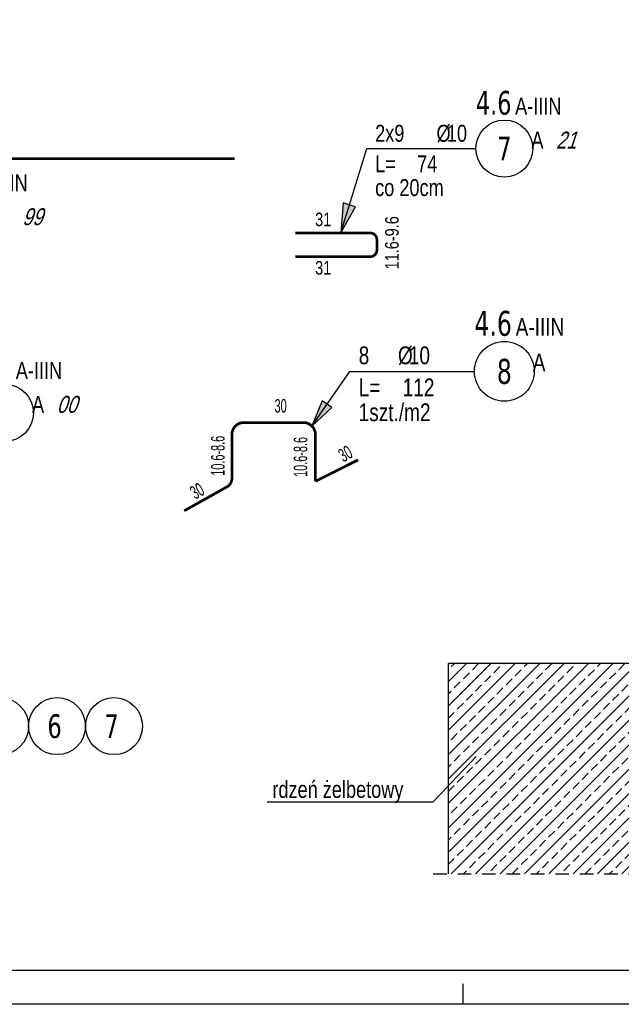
# Model space of a CAD drawing. Header units: millimetres. Extents: x 4862 to 12592, y -1539 to -726.
# Tile 34 of 40: x 11779 to 12000, y -1539 to -1176. Entities that reach past the tile are written whole.
import ezdxf
from ezdxf.enums import TextEntityAlignment as Align

# ---------------------------------------------------------------- set-up
doc = ezdxf.new("R2010")
doc.units = ezdxf.units.MM
doc.header["$LTSCALE"] = 25
doc.linetypes.add('MP', pattern=[0.36, 0.2, -0.16])
for name, color, linetype in [('BA_pdz', 2, 'Continuous'), ('BA_ram', 2, 'Continuous'), ('BA_wic', 1, 'Continuous'), ('BZ_odn', 1, 'Continuous'), ('BZ_opi1', 7, 'Continuous'), ('BZ_opi2', 4, 'Continuous'), ('BZ_opi3', 30, 'Continuous'), ('BZ_opi4', 53, 'Continuous'), ('BZ_P_wid', 3, 'Continuous'), ('BZ_pom', 6, 'Continuous'), ('BZ_txs', 2, 'Continuous'), ('BZ_wym', 1, 'Continuous')]:
    doc.layers.add(name, color=color, linetype=linetype)
doc.styles.add('BIKTBG', font='tahoma.ttf', dxfattribs={"width": 0.85})
doc.styles.add('BIKTC', font='bikromsw.shx', dxfattribs={"width": 0.8})
doc.styles.add('BIKTS', font='bikromsw.shx', dxfattribs={"width": 0.8})
doc.styles.add('BIKWYM', font='bikromsw.shx', dxfattribs={"width": 0.6})
doc.dimstyles.new('BA_ST_50_cm', dxfattribs={"dimscale": 0.5, "dimtxt": 25, "dimasz": 1.666667, "dimexe": 24, "dimexo": 0, "dimgap": 0, "dimtad": 0, "dimdec": 1, "dimrnd": 0.5, "dimdsep": 46, "dimtxsty": 'BIKWYM', "dimblk": 'WYM-ST', "dimcen": 0, "dimdle": 20, "dimclrd": 256, "dimclre": 256, "dimclrt": 7, "dimadec": 0, "dimazin": 0, "dimtfac": 0.033333, "dimtdec": 1, "dimtix": 1, "dimtmove": 2, "dimatfit": 3, "dimldrblk": 'WYM-ST', "dimfxl": 1, "dimtvp": 0.8, "dimtolj": 1, "dimtzin": 0, "dimarcsym": 0})
doc.dimstyles.new('BZ_ST_75_cm', dxfattribs={"dimscale": 0.75, "dimtxt": 25, "dimasz": 1.666667, "dimexe": 24, "dimexo": 0, "dimgap": 0, "dimtad": 0, "dimdec": 1, "dimrnd": 0.5, "dimdsep": 46, "dimtxsty": 'BIKWYM', "dimblk": 'WYM-ST', "dimcen": 0, "dimdle": 20, "dimclrd": 256, "dimclre": 256, "dimclrt": 7, "dimadec": 0, "dimazin": 0, "dimtfac": 0.033333, "dimtdec": 1, "dimtix": 1, "dimtmove": 2, "dimatfit": 3, "dimldrblk": 'WYM-ST', "dimfxl": 1, "dimtvp": 0.8, "dimtolj": 1, "dimtzin": 0, "dimarcsym": 0})

# ---------------------------------------------------------------- blocks, each defined once
blk = doc.blocks.new('WYM-ST')
blk.add_hatch(color=256).paths.add_polyline_path([(-13, 2.88), (0, 0), (-13, -2.88)])
blk.add_lwpolyline([(0, 0), (-13, 2.88), (-13, -2.88), (0, 0)])
blk = doc.blocks.new('bik_BlkOpPret', base_point=(8819.93, 5.92))
at = {"layer": 'BZ_opi1', "style": 'BIKTS', "width": 0.8}
for tag, p in [('SZTUK', (8823.05, 8.42)), ('PRZEDR_FI', (8832.1, 8.42)), ('PRZEKROJ', (8835.91, 8.42)), ('PRZEDR_L', (8823.05, -2.83)), ('DLUGOSC', (8838.53, -2.83)), ('UWAGA', (8823.05, -11.58))]:
    blk.add_attdef(tag, p, '', height=6.25, dxfattribs=at)
at = {"layer": 'BZ_opi2', "style": 'BIKTBG', "width": 0.8}
blk.add_attdef('NUMER', text='', height=8.75, dxfattribs=at).set_placement((8869.48, 5.92), align=Align.MIDDLE_CENTER)
at = {"layer": 'BZ_pom', "width": 0.8}
for tag, p, height, style in [('POZYCJA', (8858.98, 18.42), 8.75, 'BIKTBG'), ('GATUNEK', (8873.84, 18.42), 6.25, 'BIKTS'), ('METODA_L', (8879.45, 5.92), 6.25, 'BIKTS'), ('EURO_KOD', (8888.5, 5.92), 6.25, 'BIKTS')]:
    blk.add_attdef(tag, p, '', height=height, dxfattribs=dict(at, style=style))
at = {"layer": 'BZ_wym', "width": 0.8}
for tag, p, height, style, flags in [('PRZEDR_NR', (8823.05, -20.95), 8.75, 'BIKTBG', 1), ('PRZEDR_SZT', (8823.05, -30.33), 6.25, 'BIKTS', 1), ('TYP_PRETA', (8823.05, -39.7), 6.25, 'BIKTS', 3), ('EURO_KOD_SEGMENTY', (8838.05, -49.08), 6.25, 'BIKTS', 3), ('HAK_1', (8823.05, -58.45), 6.25, 'BIKTS', 3), ('HAK_2', (8823.05, -67.83), 6.25, 'BIKTS', 3), ('ID', (8823.05, -77.2), 6.25, 'BIKTS', 3), ('ID_C', (8823.05, -86.58), 6.25, 'BIKTS', 3), ('b_atr_0', (8823.05, -95.95), 6.25, 'BIKTS', 3)]:
    blk.add_attdef(tag, p, '', height=height, dxfattribs=dict(at, style=style, flags=flags))
blk = doc.blocks.new('bik_BlkOpPretU', base_point=(114298.79, 63495.37))
at = {"layer": 'BZ_opi2', "style": 'BIKTBG', "width": 0.8}
blk.add_attdef('NUMER', text='', height=26.25, dxfattribs=at).set_placement((114438.86, 63495.37), align=Align.MIDDLE_CENTER)
at = {"layer": 'BZ_opi4', "style": 'BIKTS', "width": 0.8}
for tag, p in [('SZTUK', (114308.17, 63502.87)), ('PRZEDR_FI', (114363.88, 63502.87)), ('PRZEKROJ', (114375.31, 63502.87)), ('UWAGA', (114313.79, 63469.12))]:
    blk.add_attdef(tag, p, '', height=18.75, dxfattribs=at)
at = {"layer": 'BZ_pom', "width": 0.8}
for tag, p, height, style in [('POZYCJA', (114407.36, 63532.87), 26.25, 'BIKTBG'), ('GATUNEK', (114451.86, 63532.87), 18.75, 'BIKTS'), ('METODA_L', (114498.79, 63495.37), 18.75, 'BIKTS')]:
    blk.add_attdef(tag, p, '', height=height, dxfattribs=dict(at, style=style))
at = {"layer": 'BZ_wym', "width": 0.8}
for tag, p, height, style, flags in [('PRZEDR_L', (114313.79, 63440.99), 18.75, 'BIKTS', 1), ('DLUGOSC', (114313.79, 63412.87), 18.75, 'BIKTS', 1), ('TYP_PRETA', (114313.79, 63384.74), 18.75, 'BIKTS', 3), ('PRZEDR_NR', (114313.79, 63356.62), 26.25, 'BIKTBG', 1), ('PRZEDR_SZT', (114313.79, 63328.49), 18.75, 'BIKTS', 1), ('EURO_KOD', (114313.79, 63300.37), 18.75, 'BIKTS', 3), ('EURO_KOD_SEGMENTY', (114354.51, 63300.37), 18.75, 'BIKTS', 3), ('HAK_1', (114313.79, 63272.24), 18.75, 'BIKTS', 3), ('HAK_2', (114313.79, 63244.12), 18.75, 'BIKTS', 3), ('ID', (114313.79, 63215.99), 18.75, 'BIKTS', 3), ('ID_C', (114313.79, 63187.87), 18.75, 'BIKTS', 3), ('b_atr_0', (114313.79, 63159.74), 18.75, 'BIKTS', 3)]:
    blk.add_attdef(tag, p, '', height=height, dxfattribs=dict(at, style=style, flags=flags))

msp = doc.modelspace()

# ---------------------------------------------------------------- hatches: boundary and pattern name
at = {"layer": 'BA_wic'}
h = msp.add_hatch(dxfattribs=at)
h.set_pattern_fill('ANSI33', color=256)
h.set_pattern_definition([(45, (11138.533, -2532.195), (-4.490128, 4.490128), []), (45, (11143.0233, -2532.195), (-4.490128, 4.490128), [3.175, -1.5875])])
h.paths.add_polyline_path([(12012.81, -1432.58), (12012.81, -1434.17), (12012.81, -1441.59), (12012.81, -1490.45), (11936.81, -1490.45), (11936.81, -1432.97), (11936.81, -1412.97), (12012.81, -1412.97)])
h.paths.add_polyline_path([(11992.05, -1438.42), (11996.41, -1435.29), (11993.92, -1436.44)], flags=16)

# ---------------------------------------------------------------- linework, layer by layer
at = {"layer": 'BA_pdz', "color": 1}
msp.add_line((11942.22, -1538.59), (11942.22, -1531.09), dxfattribs=at)
at = {"layer": 'BA_ram', "color": 1}
msp.add_lwpolyline([(11342.22, -1538.59), (11342.22, -796.09), (12592.22, -796.09), (12592.22, -1538.59)], close=True, dxfattribs=at)
at = {"layer": 'BA_ram'}
msp.add_lwpolyline([(11392.22, -1526.09), (11392.22, -808.59), (12579.72, -808.59), (12579.72, -1526.09)], close=True, dxfattribs=at)
at = {"layer": 'BA_wic'}
for points in [[(11936.81, -1490.45), (11936.81, -1412.97)], [(12012.81, -1412.97), (11936.81, -1412.97)]]:
    msp.add_lwpolyline(points, dxfattribs=at)
at = {"layer": 'BA_wic', "linetype": 'MP'}
msp.add_lwpolyline([(11931.17, -1490.45), (12017.82, -1490.45)], dxfattribs=at)
at = {"layer": 'BZ_odn'}
for centre, radius in [((11957.37, -1223.22), 10.5), ((11957.37, -1305.32), 11.01), ((11773.33, -1320.63), 10.5)]:
    msp.add_circle(centre, radius, dxfattribs=at)
at = {"layer": 'BZ_odn', "color": 252}
for centre in [(11771.53, -1436.08), (11792.53, -1436.08), (11813.53, -1436.08)]:
    msp.add_circle(centre, 10.5, dxfattribs=at)
at = {"layer": 'BZ_P_wid', "const_width": 1}
msp.add_lwpolyline([(11858.03, -1226.9), (11459.53, -1226.9)], dxfattribs=at)
for points in [[(11880.4, -1254.32), (11907.9, -1254.32, -0.414214), (11910.4, -1256.82), (11910.4, -1260.58, -0.414214), (11907.9, -1263.08), (11880.4, -1263.08)], [(11839.38, -1356.72), (11855.5, -1347.69, 0.25635), (11856.98, -1344.33), (11856.98, -1328.58, -0.414214), (11861.37, -1324.19), (11883.34, -1324.19, -0.414214), (11887.73, -1328.58), (11887.73, -1345.84, 0.269426), (11887.73, -1345.84), (11903.48, -1337.94)]]:
    msp.add_lwpolyline(points, format="xyb", dxfattribs=at)

# ---------------------------------------------------------------- block references
ref = msp.add_blockref('bik_BlkOpPret', (11906.63, -1223.22), dxfattribs=dict(xscale=0.5, yscale=0.5, zscale=0.5))
ref.add_attrib('NUMER', '7', dxfattribs={"layer": 'BZ_opi2', "height": 8.75, "style": 'BIKTBG', "width": 0.8}).set_placement((11957.37, -1223.22), align=Align.MIDDLE_CENTER)
ref.add_attrib('POZYCJA', '4.6', (11946.87, -1210.72), dxfattribs={"layer": 'BZ_pom', "height": 8.75, "style": 'BIKTBG', "width": 0.8})
ref.add_attrib('SZTUK', '2x9', (11909.75, -1220.72), dxfattribs={"layer": 'BZ_opi1', "height": 6.25, "style": 'BIKTS', "width": 0.8})
ref.add_attrib('GATUNEK', 'A-IIIN', (11961.34, -1210.72), dxfattribs={"layer": 'BZ_pom', "height": 6.25, "style": 'BIKTS', "width": 0.8})
ref.add_attrib('PRZEKROJ', '10', (11936.18, -1220.72), dxfattribs={"layer": 'BZ_opi1', "height": 6.25, "style": 'BIKTS', "width": 0.8})
ref.add_attrib('DLUGOSC', '74', (11925.23, -1231.97), dxfattribs={"layer": 'BZ_opi1', "height": 6.25, "style": 'BIKTS', "width": 0.8})
ref.add_attrib('UWAGA', 'co 20cm', (11909.75, -1240.72), dxfattribs={"layer": 'BZ_opi1', "height": 6.25, "style": 'BIKTS', "width": 0.8})
ref.add_attrib('METODA_L', 'A', (11967.34, -1223.22), dxfattribs={"layer": 'BZ_pom', "height": 6.25, "style": 'BIKTS', "width": 0.8})
ref.add_attrib('PRZEDR_FI', '%%c', (11932.37, -1220.72), dxfattribs={"layer": 'BZ_opi1', "height": 6.25, "style": 'BIKTS', "width": 0.8})
ref.add_attrib('PRZEDR_L', 'L=', (11909.75, -1231.97), dxfattribs={"layer": 'BZ_opi1', "height": 6.25, "style": 'BIKTS', "width": 0.8})
ref.add_attrib('EURO_KOD', '21', (11976.39, -1223.22), dxfattribs={"layer": 'BZ_pom', "height": 6.25, "style": 'BIKTS', "oblique": 18, "width": 0.8})
ref = msp.add_blockref('bik_BlkOpPret', (11711.11, -1251.47), dxfattribs=dict(xscale=0.5, yscale=0.5, zscale=0.5))
ref.add_attrib('NUMER', '3', dxfattribs={"layer": 'BZ_opi2', "height": 8.75, "style": 'BIKTBG', "width": 0.8}).set_placement((11760.66, -1251.47), align=Align.MIDDLE_CENTER)
ref.add_attrib('POZYCJA', '4.6', (11750.16, -1238.97), dxfattribs={"layer": 'BZ_pom', "height": 8.75, "style": 'BIKTBG', "width": 0.8})
ref.add_attrib('SZTUK', '2', (11714.24, -1248.97), dxfattribs={"layer": 'BZ_opi1', "height": 6.25, "style": 'BIKTS', "width": 0.8})
ref.add_attrib('GATUNEK', 'A-IIIN', (11764.64, -1238.97), dxfattribs={"layer": 'BZ_pom', "height": 6.25, "style": 'BIKTS', "width": 0.8})
ref.add_attrib('PRZEKROJ', '10', (11731.62, -1248.97), dxfattribs={"layer": 'BZ_opi1', "height": 6.25, "style": 'BIKTS', "width": 0.8})
ref.add_attrib('DLUGOSC', '233', (11729.71, -1260.22), dxfattribs={"layer": 'BZ_opi1', "height": 6.25, "style": 'BIKTS', "width": 0.8})
ref.add_attrib('UWAGA', 'co 20cm', (11714.24, -1268.97), dxfattribs={"layer": 'BZ_opi1', "height": 6.25, "style": 'BIKTS', "width": 0.8})
ref.add_attrib('METODA_L', 'A', (11770.64, -1251.47), dxfattribs={"layer": 'BZ_pom', "height": 6.25, "style": 'BIKTS', "width": 0.8})
ref.add_attrib('PRZEDR_FI', '%%c', (11727.81, -1248.97), dxfattribs={"layer": 'BZ_opi1', "height": 6.25, "style": 'BIKTS', "width": 0.8})
ref.add_attrib('PRZEDR_L', 'L=', (11714.24, -1260.22), dxfattribs={"layer": 'BZ_opi1', "height": 6.25, "style": 'BIKTS', "width": 0.8})
ref.add_attrib('EURO_KOD', '99', (11779.68, -1251.47), dxfattribs={"layer": 'BZ_pom', "height": 6.25, "style": 'BIKTS', "oblique": 18, "width": 0.8})
ref = msp.add_blockref('bik_BlkOpPret', (11900.4, -1305.32), dxfattribs=dict(xscale=0.3496500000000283, yscale=0.3496500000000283, zscale=0.3496500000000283))
ref.add_attrib('NUMER', '8', dxfattribs={"layer": 'BZ_opi2', "height": 9.18, "style": 'BIKTBG', "width": 0.8}).set_placement((11957.37, -1305.32), align=Align.MIDDLE_CENTER)
ref.add_attrib('POZYCJA', '4.6', (11946.35, -1292.21), dxfattribs={"layer": 'BZ_pom', "height": 9.178, "style": 'BIKTBG', "width": 0.8})
ref.add_attrib('SZTUK', '8', (11903.68, -1302.7), dxfattribs={"layer": 'BZ_opi1', "height": 6.56, "style": 'BIKTS', "width": 0.8})
ref.add_attrib('GATUNEK', 'A-IIIN', (11961.54, -1292.21), dxfattribs={"layer": 'BZ_pom', "height": 6.556, "style": 'BIKTS', "width": 0.8})
ref.add_attrib('PRZEKROJ', '10', (11922.16, -1302.7), dxfattribs={"layer": 'BZ_opi1', "height": 6.556, "style": 'BIKTS', "width": 0.8})
ref.add_attrib('DLUGOSC', '112', (11919.91, -1314.5), dxfattribs={"layer": 'BZ_opi1', "height": 6.556, "style": 'BIKTS', "width": 0.8})
ref.add_attrib('UWAGA', '1szt./m2', (11903.68, -1323.68), dxfattribs={"layer": 'BZ_opi1', "height": 6.556, "style": 'BIKTS', "width": 0.8})
ref.add_attrib('METODA_L', 'A', (11967.83, -1305.32), dxfattribs={"layer": 'BZ_pom', "height": 6.56, "style": 'BIKTS', "width": 0.8})
ref.add_attrib('PRZEDR_FI', '%%c', (11918.16, -1302.7), dxfattribs={"layer": 'BZ_opi1', "height": 6.556, "style": 'BIKTS', "width": 0.8})
ref.add_attrib('PRZEDR_L', 'L=', (11903.68, -1314.5), dxfattribs={"layer": 'BZ_opi1', "height": 6.556, "style": 'BIKTS', "width": 0.8})
ref = msp.add_blockref('bik_BlkOpPret', (11723.78, -1320.63), dxfattribs=dict(xscale=0.5, yscale=0.5, zscale=0.5))
ref.add_attrib('NUMER', '4', dxfattribs={"layer": 'BZ_opi2', "height": 8.75, "style": 'BIKTBG', "width": 0.8}).set_placement((11773.33, -1320.63), align=Align.MIDDLE_CENTER)
ref.add_attrib('POZYCJA', '4.6', (11762.83, -1308.13), dxfattribs={"layer": 'BZ_pom', "height": 8.75, "style": 'BIKTBG', "width": 0.8})
ref.add_attrib('SZTUK', '2', (11726.91, -1318.13), dxfattribs={"layer": 'BZ_opi1', "height": 6.25, "style": 'BIKTS', "width": 0.8})
ref.add_attrib('GATUNEK', 'A-IIIN', (11777.31, -1308.13), dxfattribs={"layer": 'BZ_pom', "height": 6.25, "style": 'BIKTS', "width": 0.8})
ref.add_attrib('PRZEKROJ', '10', (11744.29, -1318.13), dxfattribs={"layer": 'BZ_opi1', "height": 6.25, "style": 'BIKTS', "width": 0.8})
ref.add_attrib('DLUGOSC', '106', (11742.38, -1329.38), dxfattribs={"layer": 'BZ_opi1', "height": 6.25, "style": 'BIKTS', "width": 0.8})
ref.add_attrib('UWAGA', 'co 20cm', (11726.91, -1338.13), dxfattribs={"layer": 'BZ_opi1', "height": 6.25, "style": 'BIKTS', "width": 0.8})
ref.add_attrib('METODA_L', 'A', (11783.31, -1320.63), dxfattribs={"layer": 'BZ_pom', "height": 6.25, "style": 'BIKTS', "width": 0.8})
ref.add_attrib('PRZEDR_FI', '%%c', (11740.48, -1318.13), dxfattribs={"layer": 'BZ_opi1', "height": 6.25, "style": 'BIKTS', "width": 0.8})
ref.add_attrib('PRZEDR_L', 'L=', (11726.91, -1329.38), dxfattribs={"layer": 'BZ_opi1', "height": 6.25, "style": 'BIKTS', "width": 0.8})
ref.add_attrib('EURO_KOD', '00', (11792.35, -1320.63), dxfattribs={"layer": 'BZ_pom', "height": 6.25, "style": 'BIKTS', "oblique": 18, "width": 0.8})
ref = msp.add_blockref('bik_BlkOpPretU', (11841.71, -1436.08))
ref.add_attrib('NUMER', '6', dxfattribs={"layer": 'BZ_opi2', "height": 8.75, "style": 'BIKTBG', "width": 0.8}).set_placement((11791.6, -1436.08), align=Align.MIDDLE_CENTER)
ref = msp.add_blockref('bik_BlkOpPretU', (11862.71, -1436.08))
ref.add_attrib('NUMER', '7', dxfattribs={"layer": 'BZ_opi2', "height": 8.75, "style": 'BIKTBG', "width": 0.8}).set_placement((11812.6, -1436.08), align=Align.MIDDLE_CENTER)

# ---------------------------------------------------------------- texts
at = {"layer": 'BZ_opi3', "style": 'BIKTC', "width": 0.8}
msp.add_text('31', height=5, dxfattribs=at).set_placement((11890.61, -1249.32), align=Align.MIDDLE_CENTER)
for s, rotation, p in [('11.6-9.6', 89.9998, (11915.93, -1257.96)), ('31', 359.9998, (11890.61, -1267.17))]:
    msp.add_text(s, height=5, rotation=rotation, dxfattribs=at).set_placement(p, align=Align.MIDDLE_CENTER)
at = {"layer": 'BZ_opi3', "color": 2, "style": 'BIKTC', "width": 0.6}
msp.add_text('30', height=5, dxfattribs=at).set_placement((11874.92, -1318.03), align=Align.MIDDLE_CENTER)
for s, rotation, p in [('10.6-8.6', 90, (11851.77, -1336.43)), ('10.6-8.6', 90, (11882.24, -1336.86)), ('30', 29.4759, (11898.77, -1335.67)), ('30', 29.4759, (11844.13, -1349.39))]:
    msp.add_text(s, height=5, rotation=rotation, dxfattribs=at).set_placement(p, align=Align.MIDDLE_CENTER)

# ---------------------------------------------------------------- leaders
at = {"layer": 'BZ_odn'}
msp.add_leader([(11897.07, -1254.32), (11906.63, -1223.22), (11946.87, -1223.22)], dimstyle='BA_ST_50_cm', dxfattribs=at)
msp.add_leader([(11886.45, -1325.48), (11900.4, -1305.32), (11946.35, -1305.32)], dimstyle='BZ_ST_75_cm', override={"dimasz": 1}, dxfattribs=at)

# ---------------------------------------------------------------- next in the draw order: texts
at = {"layer": 'BZ_txs', "insert": (11871.87, -1456.27), "char_height": 6.25, "width": 61.0684, "attachment_point": 1, "style": 'BIKTS', "bg_fill": 2}
msp.add_mtext('rdzeń żelbetowy', dxfattribs=at)

# ---------------------------------------------------------------- next in the draw order: linework, layer by layer
at = {"color": 1}
msp.add_lwpolyline([(11869.95, -1463.94), (11931.18, -1463.94), (11947.04, -1447.26)], dxfattribs=at)

doc.saveas('drawing.dxf')
